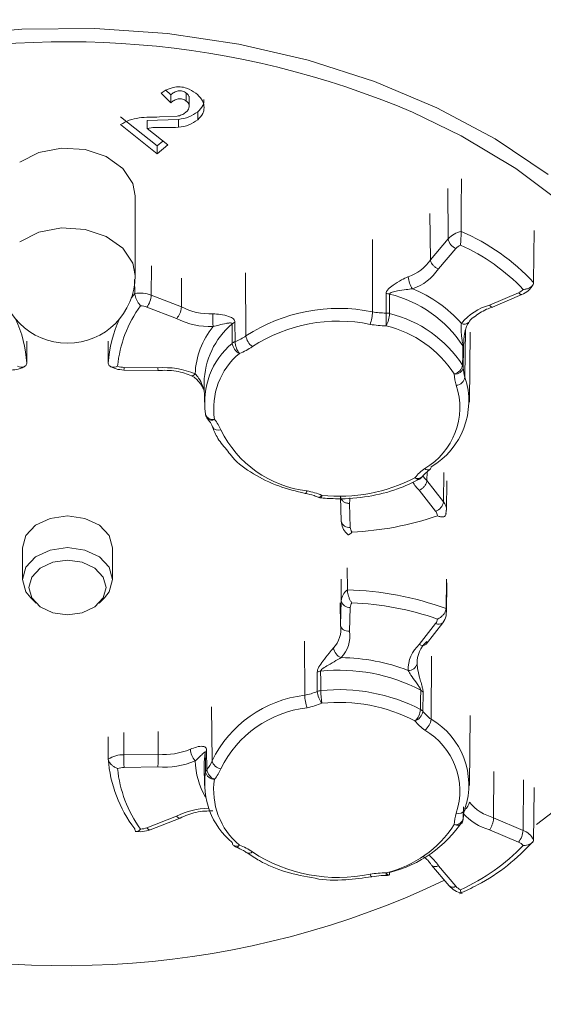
# Model space of a CAD drawing. Header units: millimetres. Extents: x 0 to 594, y 0 to 420.
# Tile 24 of 49: x 110.51 to 112.83, y 270.26 to 274.62. Entities that reach past the tile are written whole.
import ezdxf

# ---------------------------------------------------------------- set-up
doc = ezdxf.new("R2010")
doc.units = ezdxf.units.MM
doc.styles.add('SLDTEXTSTYLE0', font='TXT', dxfattribs={"width": 0.605})
doc.dimstyles.new('SLDDIMSTYLE5', dxfattribs={"dimtxt": 3.5, "dimasz": 3.302, "dimexe": 0, "dimexo": 0.0625, "dimgap": 0.875, "dimtad": 1, "dimdec": 3, "dimlfac": 10, "dimrnd": 1e-09, "dimzin": 12, "dimdsep": 46, "dimtxsty": 'SLDTEXTSTYLE0', "dimsah": 1, "dimcen": 0.09, "dimadec": 0, "dimazin": 3, "dimtfac": 1, "dimtmove": 0, "dimatfit": 0, "dimfxl": 1, "dimfrac": 2, "dimtolj": 1, "dimtzin": 12, "dimarcsym": 0})

# ---------------------------------------------------------------- blocks, each defined once
blk = doc.blocks.new('_D_10')
at = {"color": 7, "linetype": 'Continuous', "lineweight": 0}
for p, q in [((106.529, 274.1618), (106.529, 233.2503)), ((114.9155, 274.1618), (114.9155, 233.2503)), ((122.8359, 240.4239), (122.0338, 240.4239)), ((122.0338, 240.4239), (122.0338, 235.0524)), ((131.5251, 240.4239), (132.3272, 240.4239)), ((132.3272, 240.4239), (132.3272, 235.0524)), ((122.0338, 235.0524), (122.8359, 235.0524)), ((132.3272, 235.0524), (131.5251, 235.0524)), ((106.529, 234.2503), (100.179, 234.2503)), ((106.529, 234.2503), (114.9155, 234.2503)), ((114.9155, 234.2503), (136.015, 234.2503))]:
    blk.add_line(p, q, dxfattribs=at)
for points in [[(106.529, 234.2503), (103.227, 234.7583), (103.227, 233.7423)], [(114.9155, 234.2503), (118.2175, 233.7423), (118.2175, 234.7583)]]:
    blk.add_solid(points, dxfattribs=at)
at = {"color": 7, "linetype": 'Continuous', "lineweight": 0, "char_height": 3.5, "attachment_point": 1, "style": 'SLDTEXTSTYLE0'}
for s, insert in [('%%c', (118.346, 245.7377, -1.2368)), ('84,5', (123.449, 245.7377, -1.2368)), ('3,3', (123.8385, 239.5641, -1.2368))]:
    blk.add_mtext(s, dxfattribs=dict(at, insert=insert))

msp = doc.modelspace()

# ---------------------------------------------------------------- linework, layer by layer
at = {"color": 7, "linetype": 'Continuous', "lineweight": 15}
for p, q in [((111.1371, 274.29781), (111.18003, 274.25552)), ((111.15744, 274.31313), (111.18003, 274.29088)), ((111.18003, 274.25552), (111.18003, 274.29088)), ((111.24905, 274.26296), (111.24905, 274.29832)), ((111.26221, 274.23981), (111.26221, 274.28392)), ((110.95793, 274.19348), (111.11975, 274.06383)), ((111.2079, 274.19535), (111.13006, 274.19205)), ((111.29991, 274.17953), (111.29991, 274.21488)), ((110.95793, 274.15812), (111.11975, 274.02848)), ((111.07538, 274.17684), (111.21385, 274.18158)), ((111.07538, 274.14148), (111.07538, 274.17684)), ((111.21385, 274.14623), (111.21385, 274.18158)), ((111.16734, 274.0681), (111.07538, 274.14148)), ((111.11975, 274.06383), (111.14566, 274.0854)), ((111.11975, 274.02848), (111.16734, 274.0681)), ((111.11975, 274.02848), (111.11975, 274.06383)), ((111.02223, 273.48885), (111.02223, 273.8424)), ((112.32956, 273.76418), (112.33181, 273.55928)), ((112.33181, 273.55928), (112.41085, 273.65169)), ((112.44508, 273.60901), (112.36746, 273.51827)), ((111.02049, 273.41), (111.01999, 273.47088)), ((111.22832, 273.4777), (111.22747, 273.35004)), ((111.00479, 273.38806), (111.02049, 273.41)), ((111.09368, 273.40212), (111.22747, 273.35004)), ((112.59383, 273.3582), (112.72216, 273.41308)), ((112.6078, 273.34895), (112.73789, 273.40459)), ((111.20577, 273.29817), (111.07439, 273.34931)), ((111.4646, 273.2818), (111.46527, 273.19587)), ((112.50487, 272.92788), (112.5087, 273.23816)), ((110.54126, 273.10048), (110.54248, 273.19792)), ((110.90197, 273.19792), (110.9032, 273.10048)), ((112.47872, 273.16583), (112.47766, 273.08036)), ((110.97239, 273.06996), (111.12424, 273.06776)), ((110.97297, 273.08166), (111.12291, 273.07951)), ((111.32817, 273.01313), (111.32922, 272.92779)), ((111.33448, 272.87555), (111.33482, 272.8721)), ((112.31667, 272.61864), (112.31627, 272.58014)), ((112.31627, 272.58014), (112.38992, 272.48553)), ((112.40322, 272.44828), (112.40483, 272.57806)), ((112.35488, 272.44386), (112.28256, 272.53676)), ((111.93639, 272.39961), (111.93328, 272.50758)), ((111.97333, 272.47817), (111.97638, 272.37215)), ((112.40019, 272.42819), (112.40197, 272.44825)), ((110.52223, 272.28171), (110.52223, 272.1411)), ((110.92223, 272.1411), (110.92223, 272.28171)), ((111.96281, 272.19359), (111.96334, 272.09491)), ((112.40322, 271.99617), (112.40483, 272.12597)), ((110.55893, 272.05946), (110.5825, 272.03588)), ((110.86196, 272.03588), (110.88553, 272.05946)), ((111.93206, 272.03725), (111.93328, 271.93818)), ((111.93328, 271.93818), (111.93639, 272.04616)), ((111.97638, 272.01754), (111.97333, 271.91152)), ((112.28256, 271.85293), (112.35488, 271.94583)), ((112.31295, 271.85513), (112.38645, 271.94955)), ((112.29907, 271.64187), (112.29824, 271.55605)), ((112.50487, 271.22788), (112.50871, 271.53872)), ((110.9032, 271.34529), (110.90197, 271.44347)), ((111.12491, 271.46651), (111.12485, 271.36654)), ((110.97215, 271.36434), (111.12485, 271.36654)), ((111.33881, 271.38377), (111.33981, 271.29815)), ((111.12291, 271.31018), (110.97297, 271.30803)), ((111.32817, 271.31313), (111.32922, 271.22779)), ((112.61333, 271.29042), (112.61218, 271.08474)), ((112.47767, 271.08186), (112.4783, 271.1331)), ((111.07439, 271.04038), (111.20577, 271.09152)), ((111.0889, 271.0314), (111.22207, 271.08323)), ((112.47764, 271.0864), (112.47766, 271.08257)), ((112.47767, 271.08187), (112.47766, 271.08257)), ((112.61218, 271.08474), (112.74286, 271.02884)), ((112.72216, 270.97661), (112.59383, 271.03149)), ((112.33582, 270.87515), (112.41468, 270.78296)), ((112.36746, 270.87142), (112.44508, 270.78068))]:
    msp.add_line(p, q, dxfattribs=at)
at = {"color": 8, "linetype": 'Continuous', "lineweight": 15}
for p, q in [((112.40851, 273.87444), (112.41085, 273.65169)), ((112.07559, 273.64853), (112.07458, 273.328)), ((111.09445, 273.53271), (111.09368, 273.40212)), ((111.51135, 273.50161), (111.51378, 273.22175)), ((112.48762, 273.2487), (112.48511, 273.03772)), ((112.39132, 272.61568), (112.38992, 272.48553)), ((111.9352, 272.14309), (111.93639, 272.04616)), ((111.77328, 271.86783), (111.77404, 271.62801)), ((112.33727, 271.80161), (112.33484, 271.52175)), ((111.36067, 271.57607), (111.36351, 271.33772)), ((110.97213, 271.4621), (110.97215, 271.36434)), ((112.74428, 271.25225), (112.74286, 271.02884)), ((112.47766, 271.08257), (112.47767, 271.08339))]:
    msp.add_line(p, q, dxfattribs=at)
at = {"color": 8, "linetype": 'Continuous', "lineweight": 15, "flags": 128}
for points in [[(107.78852, 272.47541), (107.79503, 272.65446), (107.83502, 272.88129), (107.91005, 273.10363), (108.01922, 273.31879), (108.1612, 273.52416), (108.33427, 273.71723), (108.53632, 273.89567), (108.76491, 274.0573), (109.01726, 274.20017), (109.2903, 274.32255), (109.58072, 274.42295), (109.88501, 274.50014), (110.19945, 274.5532), (110.52024, 274.58147), (110.84348, 274.58462), (111.16525, 274.56261), (111.48164, 274.5157), (111.78882, 274.44446), (112.08305, 274.34976), (112.36075, 274.23275), (112.61857, 274.09485), (112.85337, 273.93773)], [(112.80183, 271.05505), (112.87773, 271.11271), (113.07697, 271.28867), (113.24763, 271.47905), (113.38764, 271.68156), (113.49529, 271.89372), (113.56928, 272.11298), (113.60871, 272.33665), (113.6131, 272.56204), (113.5824, 272.7864), (113.51698, 273.00701), (113.41764, 273.22119), (113.28558, 273.42635), (113.1224, 273.61999), (112.93009, 273.79976), (112.71098, 273.96348), (112.46773, 274.10916), (112.25166, 274.21419)], [(110.5101, 273.63885), (110.59544, 273.68111), (110.69608, 273.70018), (110.79987, 273.69376), (110.8943, 273.66262), (110.96797, 273.61052), (111.01201, 273.54375), (111.02223, 273.48885)], [(112.73788, 273.40459), (112.73673, 273.40424), (112.7336, 273.40442), (112.73004, 273.406), (112.72617, 273.40892), (112.72216, 273.41308)], [(111.28825, 273.05289), (111.28413, 273.04877), (111.28017, 273.04589), (111.27652, 273.04435), (111.27331, 273.04421), (111.27208, 273.04458)], [(112.26328, 272.59258), (112.26802, 272.58878), (112.27258, 272.58618), (112.27679, 272.58491), (112.28048, 272.58501), (112.28242, 272.58574)], [(111.7844, 272.5342), (111.78239, 272.52943), (111.78046, 272.52593), (111.77867, 272.52381), (111.77711, 272.52316), (111.77695, 272.52318)], [(111.85055, 272.51438), (111.84656, 272.51021), (111.84272, 272.50727), (111.83919, 272.50568), (111.83608, 272.5055), (111.83497, 272.50582)], [(111.85055, 272.51438), (111.84952, 272.50948), (111.84852, 272.50584), (111.84761, 272.5036), (111.84681, 272.50284), (111.84677, 272.50284)], [(111.97483, 272.50337), (111.97483, 272.4934), (111.97333, 272.47817)], [(111.07439, 271.04038), (111.07813, 271.03612), (111.08173, 271.03308), (111.08505, 271.0314), (111.08797, 271.03114), (111.0889, 271.0314)], [(111.48471, 270.96373), (111.48094, 270.95948), (111.47731, 270.95645), (111.47396, 270.95479), (111.47103, 270.95453), (111.47, 270.95482)], [(112.06422, 270.8342), (112.06623, 270.82944), (112.06816, 270.82593), (112.06995, 270.82381), (112.07151, 270.82316), (112.07167, 270.82318)], [(112.1467, 270.8303), (112.14624, 270.83021), (112.14394, 270.83068), (112.14132, 270.8326), (112.13848, 270.83589), (112.13552, 270.84042)]]:
    msp.add_lwpolyline(points, dxfattribs=at)
at = {"color": 7, "linetype": 'Continuous', "lineweight": 15, "flags": 128}
for points in [[(110.5101, 273.9924), (110.59544, 274.03466), (110.69608, 274.05373), (110.79987, 274.04731), (110.8943, 274.01617), (110.96797, 273.96407), (111.01201, 273.89731), (111.02223, 273.8424)], [(112.46905, 273.91758), (112.46883, 273.78527), (112.46866, 273.68439)], [(112.7891, 273.4578), (112.79076, 273.57988), (112.79223, 273.68905)], [(112.13488, 273.32274), (112.13497, 273.3658), (112.13505, 273.40883)], [(112.15093, 273.40671), (112.15084, 273.36368), (112.15074, 273.32062)], [(111.45304, 273.18842), (111.45269, 273.2314), (111.45235, 273.27435)], [(112.47466, 273.09158), (112.47519, 273.13432), (112.47572, 273.17705)], [(112.29784, 272.60058), (112.30573, 272.59094), (112.31627, 272.58014)], [(110.58081, 272.38171), (110.64569, 272.41237), (110.72223, 272.42313), (110.79876, 272.41237), (110.86365, 272.38171), (110.907, 272.33583), (110.92223, 272.28171)], [(110.52223, 272.28171), (110.53745, 272.33583), (110.58081, 272.38171)], [(110.52223, 272.1411), (110.53745, 272.19522), (110.58081, 272.24111), (110.64569, 272.27176), (110.72223, 272.28253), (110.79876, 272.27176), (110.86365, 272.24111), (110.907, 272.19522), (110.92223, 272.1411), (110.907, 272.08699), (110.88553, 272.05946)], [(110.5511, 272.10575), (110.56412, 272.05944), (110.60122, 272.02018), (110.65674, 271.99395), (110.72223, 271.98474), (110.78772, 271.99395), (110.84324, 272.02018), (110.88033, 272.05944), (110.89336, 272.10575), (110.88033, 272.15206), (110.84324, 272.19131), (110.78772, 272.21755), (110.72223, 272.22676), (110.65674, 272.21755), (110.60122, 272.19131), (110.56412, 272.15206), (110.5511, 272.10575)], [(110.55893, 272.05946), (110.53745, 272.08699), (110.52223, 272.1411)], [(112.40107, 272.01198), (112.4024, 272.13463), (112.40248, 272.14203)], [(111.83, 271.64477), (111.8298, 271.6878), (111.82961, 271.73082)], [(111.84486, 271.7346), (111.84505, 271.69158), (111.84523, 271.64854)], [(112.28771, 271.5647), (112.28812, 271.60763), (112.28854, 271.65054)], [(111.33346, 271.37298), (111.32851, 271.33147), (111.32817, 271.31313)], [(111.33448, 271.28738), (111.33397, 271.33019), (111.33346, 271.37298)], [(112.79223, 271.21868), (112.79046, 271.08778), (112.7891, 270.98797)], [(112.48511, 271.12521), (112.48431, 271.11988), (112.48396, 271.11881)], [(112.15074, 270.84231), (112.15043, 270.83736), (112.14955, 270.83362), (112.14813, 270.8312), (112.1467, 270.8303)]]:
    msp.add_lwpolyline(points, dxfattribs=at)
at = {"color": 7, "linetype": 'Continuous', "lineweight": 15}
for centre, radius, start, end in [((110.71884, 270.59884), 3.92687, 67.02425, 103.61087), ((112.49061, 273.57813), 0.1085, 101.6719, 137.31593), ((112.1004, 272.82371), 0.93616, 42.63588, 66.83516), ((112.46465, 273.65976), 0.0544, 188.53966, 248.91615), ((112.49034, 273.56896), 0.06044, 114.18157, 138.49896), ((112.0944, 272.80439), 0.89983, 43.834, 65.63789), ((112.17265, 273.66377), 0.19039, 288.61727, 326.71349), ((110.72223, 273.48885), 0.3, 180, 0), ((112.17954, 273.64507), 0.2267, 288.69217, 325.99045), ((112.33527, 273.48955), 0.10203, 183.48372, 215.4804), ((111.04189, 273.26493), 0.14664, 69.31919, 98.39056), ((110.9946, 273.40837), 0.09927, 323.48538, 356.38896), ((112.13575, 273.35358), 0.05526, 74.05378, 90.72392), ((112.02158, 272.87929), 0.54306, 33.25117, 76.22), ((112.03348, 272.89057), 0.58239, 41.52897, 67.94188), ((112.69821, 273.47126), 0.06291, 292.37104, 316.03344), ((112.659, 273.12313), 0.24393, 105.49508, 140.98642), ((111.48738, 273.03436), 0.54566, 143.99547, 174.49736), ((111.04252, 273.26594), 0.08925, 69.07977, 87.78988), ((111.35649, 273.60167), 0.28278, 242.85416, 271.99934), ((112.68804, 273.32425), 1.32169, 180.22478, 182.66648), ((111.92357, 272.59195), 0.75139, 78.40606, 123.05055), ((111.892, 273.3335), 0.18266, 340.5393, 358.27466), ((112.13127, 273.62945), 0.30673, 259.34909, 270.67571), ((115.06302, 273.32792), 2.92814, 180.10142, 181.20354), ((112.13551, 273.26712), 0.05562, 74.10924, 90.65035), ((112.02578, 273.32647), 0.1251, 331.31226, 357.31809), ((112.0214, 272.79413), 0.54214, 33.27398, 76.19708), ((110.00527, 273.06959), 0.53688, 3.29856, 25.05622), ((111.4408, 273.06918), 0.53851, 154.97723, 176.66799), ((111.35622, 273.59821), 0.33565, 243.37063, 271.97398), ((111.67463, 273.00856), 0.34649, 129.90555, 179.24475), ((111.47875, 273.24473), 0.03969, 110.89155, 131.71014), ((111.92363, 272.58727), 0.69966, 78.4073, 123.04944), ((112.13123, 273.62852), 0.36213, 259.33611, 270.67887), ((111.64287, 273.03852), 0.35491, 140.81405, 177.67943), ((112.0149, 272.77536), 0.50565, 33.27208, 76.19933), ((111.66882, 272.92775), 0.3384, 129.618, 188.87479), ((111.47942, 273.15888), 0.03961, 110.92463, 131.75932), ((111.51241, 273.19621), 0.05988, 187.46911, 242.44909), ((111.38244, 273.40951), 0.22914, 291.19312, 304.97323), ((111.56357, 273.20214), 0.0985, 183.64597, 216.81288), ((111.58117, 273.22909), 0.06779, 186.21326, 234.76591), ((111.68601, 272.89996), 0.31566, 129.61914, 188.87372), ((111.38668, 273.39585), 0.27108, 291.19968, 304.97106), ((112.45746, 273.16616), 0.02126, 359.09292, 30.80673), ((110.97397, 273.17214), 0.09048, 250.81687, 269.36683), ((111.1523, 272.73527), 0.34549, 66.82774, 94.87991), ((112.57095, 273.05008), 0.13331, 178.84205, 200.97437), ((112.4271, 273.09988), 0.04827, 282.64186, 350.09801), ((112.44306, 273.08775), 0.03539, 261.24348, 347.94763), ((112.45636, 273.08067), 0.0213, 359.17263, 30.80434), ((112.59039, 273.07808), 0.11275, 178.84129, 200.97458), ((112.16438, 272.93251), 0.33755, 300.3322, 18.16106), ((112.44206, 273.04597), 0.04383, 275.77474, 349.1519), ((112.14785, 272.9044), 0.31429, 300.33158, 18.16138), ((111.37412, 272.87955), 0.04, 190.73574, 220.26524), ((111.2521, 272.74638), 0.1609, 21.16973, 40.68181), ((111.84156, 273.02047), 0.48963, 206.17526, 263.29539), ((112.42465, 272.46373), 0.2065, 124.88025, 141.39206), ((112.32084, 272.63972), 0.01408, 309.3112, 5.88016), ((111.92676, 273.24044), 0.73004, 264.00787, 297.44951), ((112.26328, 272.62087), 0.04, 298.60149, 321.81374), ((111.72484, 272.21501), 0.32469, 67.22257, 79.43134), ((111.85055, 272.54267), 0.04, 247.04688, 264.5846), ((112.3379, 272.49371), 0.05266, 288.81344, 351.0732), ((112.32529, 272.42002), 0.038, 5.65317, 38.85894), ((111.97087, 272.40696), 0.03525, 192.04263, 279.00528), ((111.93174, 273.66266), 1.31186, 272.26028, 289.19752), ((112.01337, 272.37366), 0.03701, 182.33657, 216.13933), ((112.00205, 272.0417), 0.06581, 126.03695, 176.11333), ((111.93174, 270.73147), 1.36381, 69.87114, 88.67231), ((111.97204, 272.05372), 0.03644, 191.97512, 276.85131), ((112.01337, 272.01603), 0.03701, 143.86067, 177.66343), ((111.93174, 270.72703), 1.31186, 70.80248, 87.73972), ((112.34877, 271.99679), 0.05446, 359.19066, 16.19196), ((112.32529, 271.96967), 0.038, 321.14106, 354.34683), ((111.81502, 271.92004), 0.11964, 316.48023, 8.72432), ((111.83267, 271.89229), 0.14197, 316.52357, 7.78314), ((111.95626, 271.84569), 0.05507, 188.39902, 248.06321), ((112.38153, 271.74145), 0.14907, 131.59832, 181.18163), ((112.399, 271.76984), 0.12657, 130.81845, 181.09629), ((111.92875, 270.94666), 0.84797, 69.01069, 89.53126), ((112.23638, 271.77505), 0.03688, 263.94505, 348.06079), ((111.84965, 271.6826), 0.05222, 95.26462, 112.56949), ((111.92694, 270.9549), 0.78401, 62.5342, 96.00911), ((111.83543, 271.10576), 0.52585, 96.70398, 153.82499), ((111.72369, 271.89786), 0.27451, 280.56879, 292.78309), ((111.9567, 271.63352), 0.18274, 181.72734, 199.45647), ((111.85004, 271.59639), 0.05237, 95.26761, 112.50524), ((111.92308, 271.65115), 0.0933, 183.92448, 218.97955), ((111.92692, 270.87009), 0.78272, 62.55242, 95.99073), ((112.19922, 271.6538), 0.35402, 180.85245, 189.9773), ((112.2725, 271.62031), 0.03421, 39.05868, 62.05778), ((111.84154, 271.08639), 0.4896, 96.70245, 153.82571), ((111.72464, 271.89243), 0.32532, 280.58508, 292.77048), ((111.92676, 270.86641), 0.73004, 62.55049, 95.99213), ((112.20928, 271.57155), 0.07873, 313.3115, 355.01069), ((112.24604, 271.56421), 0.05283, 289.04996, 351.11776), ((112.27169, 271.53448), 0.0342, 39.0921, 62.08086), ((112.43471, 271.66502), 0.17464, 218.60718, 235.12116), ((112.42465, 271.64312), 0.2065, 218.60794, 235.11975), ((112.26742, 271.5291), 0.06782, 305.24545, 353.77555), ((112.16439, 271.23042), 0.33753, 341.83802, 59.66929), ((112.14785, 271.20245), 0.31429, 341.83862, 59.66842), ((110.9723, 271.22952), 0.13482, 90.0626, 120.8341), ((113.27501, 271.36952), 2.30286, 180.12885, 181.53015), ((111.15209, 271.65758), 0.29232, 264.65251, 293.15444), ((111.35722, 271.39527), 0.09042, 184.09552, 220.28901), ((111.35662, 271.36823), 0.02364, 138.8915, 168.40257), ((111.4709, 271.38343), 0.56898, 183.84358, 217.66377), ((110.97399, 271.2174), 0.09063, 90.64847, 109.16782), ((111.1523, 271.65442), 0.34549, 265.12009, 293.17226), ((111.2367, 271.3868), 0.13598, 319.30993, 338.83888), ((111.40656, 271.34597), 0.04384, 190.8587, 264.21467), ((111.48738, 271.35533), 0.54566, 185.50264, 216.00453), ((111.66884, 271.23518), 0.33842, 171.12627, 230.38022), ((111.35757, 271.28266), 0.02357, 138.90467, 168.44343), ((111.37346, 271.29536), 0.03979, 191.57544, 270.95697), ((111.39342, 271.30625), 0.05422, 188.59267, 249.15059), ((111.25216, 271.36043), 0.16083, 319.31396, 338.8345), ((111.686, 271.20689), 0.31566, 171.12615, 230.38099), ((112.66558, 271.28483), 0.2071, 219.0714, 255.05749), ((112.57096, 271.05677), 0.13332, 159.0265, 181.15708), ((112.01488, 271.3315), 0.50568, 283.80244, 326.72765), ((112.0214, 271.36879), 0.54214, 283.80292, 326.72602), ((112.44215, 271.0901), 0.0363, 262.90581, 348.02579), ((112.43767, 271.08236), 0.04, 329.80656, 359.28949), ((111.04252, 271.12375), 0.08925, 272.21012, 290.92023), ((112.65043, 271.03525), 0.09265, 320.73001, 356.03439), ((112.71155, 270.94683), 0.08778, 27.94314, 69.10775), ((111.46884, 270.97375), 0.01582, 177.27842, 225.12685), ((111.48471, 270.99202), 0.04, 227.47893, 248.53192), ((111.38668, 270.71099), 0.27108, 55.02894, 68.80032), ((112.0944, 271.5853), 0.89983, 294.36211, 316.166), ((112.69821, 270.91843), 0.06291, 43.96656, 67.62896), ((111.92362, 271.51955), 0.69963, 236.94958, 281.59369), ((112.13119, 270.47852), 0.36193, 89.31325, 100.66227), ((112.13552, 270.86871), 0.04, 269.3503, 286.22131), ((110.71638, 274.33095), 3.9023, 253.18294, 295.45646), ((112.49034, 270.82073), 0.06044, 221.50104, 245.81843)]:
    msp.add_arc(centre, radius, start, end, dxfattribs=at)
at = {"color": 8, "linetype": 'Continuous', "lineweight": 15}
for centre, radius, start, end in [((112.48256, 273.30085), 0.02748, 241.54529, 312.93467), ((110.89055, 273.07986), 0.08244, 353.10397, 1.25629), ((111.36607, 272.88356), 0.03328, 200.14612, 284.0001), ((111.36054, 272.87355), 0.0261, 229.52432, 301.36486), ((111.39167, 272.83343), 0.03078, 209.26393, 289.89864), ((112.32123, 272.64755), 0.02057, 224.49228, 294.48761), ((112.40568, 272.66652), 0.17887, 211.41713, 226.50195), ((112.27657, 272.61598), 0.02691, 240.40909, 312.28808), ((112.34386, 272.44809), 0.05937, 0.11744, 39.10715), ((112.36812, 271.96935), 0.02698, 240.63529, 312.82267), ((111.62828, 271.34786), 0.34021, 181.86276, 210.20497), ((112.45903, 271.15976), 0.04609, 303.87004, 353.19591), ((111.35521, 270.79424), 0.33273, 91.26347, 116.68678), ((112.45616, 271.13535), 0.03235, 252.57522, 329.23634), ((112.66098, 271.27085), 0.2486, 222.14714, 254.3293), ((112.44951, 271.08121), 0.0296, 246.42021, 320.15798), ((111.47036, 270.98202), 0.02325, 236.9499, 308.125), ((111.52735, 270.94763), 0.02066, 246.07349, 315.41464), ((112.20717, 270.77003), 0.18967, 32.3142, 52.0413), ((112.03175, 270.83859), 0.10379, 354.53902, 1.01295), ((112.43146, 270.80284), 0.02601, 229.83273, 301.57722)]:
    msp.add_arc(centre, radius, start, end, dxfattribs=at)
at = {"color": 7, "linetype": 'Continuous', "lineweight": 15}
for points, knots in [([(111.29128, 274.29725), (111.27846, 274.30574), (111.25773, 274.31944), (111.22136, 274.32722), (111.18744, 274.32419), (111.15945, 274.31208), (111.14315, 274.30167), (111.1371, 274.29781)], [0, 0, 0, 0, 0.2875769, 0.4645776, 0.6427769, 0.8673029, 1, 1, 1, 1]), ([(111.18003, 274.29088), (111.18501, 274.2944), (111.19494, 274.30144), (111.21003, 274.30764), (111.2232, 274.30866), (111.2329, 274.30716), (111.24176, 274.30362), (111.24661, 274.30009), (111.24905, 274.29832)], [0, 0, 0, 0, 0.2497518, 0.4989512, 0.6238326, 0.7488203, 0.8740852, 1, 1, 1, 1]), ([(111.24905, 274.29832), (111.25287, 274.29471), (111.25862, 274.28928), (111.26195, 274.28078), (111.26196, 274.27676), (111.26196, 274.27516)], [0, 0, 0, 0, 0.5434194, 0.8175192, 1, 1, 1, 1]), ([(111.29991, 274.17953), (111.30849, 274.1884), (111.32137, 274.20172), (111.32754, 274.22358), (111.32817, 274.24017), (111.32442, 274.25647), (111.31381, 274.27678), (111.30029, 274.28907), (111.29128, 274.29725)], [0, 0, 0, 0, 0.2490056, 0.3741261, 0.4991703, 0.6243565, 0.7497378, 1, 1, 1, 1]), ([(111.18003, 274.25552), (111.18501, 274.25904), (111.19494, 274.26608), (111.21003, 274.27228), (111.2232, 274.2733), (111.2329, 274.2718), (111.24176, 274.26826), (111.24661, 274.26473), (111.24905, 274.26296)], [0, 0, 0, 0, 0.2497253, 0.4989371, 0.6238247, 0.7488297, 0.8740789, 1, 1, 1, 1]), ([(111.24905, 274.26296), (111.25292, 274.25934), (111.25945, 274.25321), (111.26281, 274.24191), (111.26156, 274.23184), (111.25603, 274.22138), (111.24959, 274.21539), (111.24592, 274.21199)], [0, 0, 0, 0, 0.249448, 0.4210474, 0.5925247, 0.7679218, 1, 1, 1, 1]), ([(111.29991, 274.21488), (111.3084, 274.22375), (111.32116, 274.23707), (111.32731, 274.25694), (111.32725, 274.26594), (111.32723, 274.26943)], [0, 0, 0, 0, 0.5492136, 0.825136, 1, 1, 1, 1]), ([(111.13006, 274.19205), (111.09981, 274.19204), (111.05456, 274.19202), (110.99516, 274.17939), (110.97035, 274.16522), (110.95793, 274.15812)], [0, 0, 0, 0, 0.50167765, 0.75053267, 1, 1, 1, 1]), ([(111.24592, 274.21199), (111.24032, 274.20808), (111.22911, 274.20025), (111.21497, 274.19698), (111.2079, 274.19535)], [0, 0, 0, 0, 0.499496, 1, 1, 1, 1]), ([(111.21385, 274.18158), (111.22998, 274.18409), (111.26211, 274.18908), (111.28735, 274.20631), (111.29991, 274.21488)], [0, 0, 0, 0, 0.5020959, 1, 1, 1, 1]), ([(111.07538, 274.14148), (111.08681, 274.14315), (111.11546, 274.14733), (111.16182, 274.14379), (111.19652, 274.14542), (111.21385, 274.14623)], [0, 0, 0, 0, 0.24951043, 0.62511791, 1, 1, 1, 1]), ([(111.21385, 274.14623), (111.22998, 274.14873), (111.26211, 274.15373), (111.28735, 274.17095), (111.29991, 274.17953)], [0, 0, 0, 0, 0.5020849, 1, 1, 1, 1]), ([(112.46866, 273.68439), (112.46861, 273.68112), (112.46849, 273.67459), (112.46774, 273.6621), (112.46679, 273.6489), (112.46588, 273.63569), (112.46559, 273.62783), (112.46558, 273.6242), (112.46558, 273.6241)], [0, 0, 0, 0, 0.1856644, 0.3711345, 0.5629492, 0.7718115, 0.9937703, 1, 1, 1, 1]), ([(112.36746, 273.51827), (112.36713, 273.51839), (112.36458, 273.51934), (112.35807, 273.52236), (112.34841, 273.52896), (112.33932, 273.53864), (112.33309, 273.5493), (112.33224, 273.55595), (112.33181, 273.55928)], [0, 0, 0, 0, 0.0177027, 0.1380862, 0.3540965, 0.5695327, 0.7847627, 1, 1, 1, 1]), ([(112.13505, 273.40883), (112.13549, 273.41181), (112.1365, 273.41873), (112.14664, 273.43178), (112.16852, 273.44927), (112.19933, 273.46806), (112.22336, 273.47955), (112.23304, 273.4832), (112.23344, 273.48335)], [0, 0, 0, 0, 0.0897344, 0.2088246, 0.4348505, 0.763884, 0.9903835, 1, 1, 1, 1]), ([(112.73789, 273.40459), (112.74764, 273.40959), (112.76886, 273.42047), (112.78097, 273.43984), (112.78751, 273.45031)], [0, 0, 0, 0, 0.45973308, 1, 1, 1, 1]), ([(112.7891, 273.4578), (112.78865, 273.45482), (112.78773, 273.44885), (112.78115, 273.44048), (112.77137, 273.43353), (112.75854, 273.42877), (112.74873, 273.42758), (112.74363, 273.42759), (112.7435, 273.42759)], [0, 0, 0, 0, 0.1857205, 0.3711532, 0.5629004, 0.7718367, 0.9937731, 1, 1, 1, 1]), ([(111.02049, 273.41), (111.02077, 273.4068), (111.02132, 273.40039), (111.02526, 273.38879), (111.03097, 273.37686), (111.03818, 273.36519), (111.04333, 273.35835), (111.04589, 273.35521), (111.04596, 273.35512)], [0, 0, 0, 0, 0.185671, 0.3711413, 0.5629001, 0.7718642, 0.9938084, 1, 1, 1, 1]), ([(112.25219, 273.43033), (112.243, 273.42918), (112.22019, 273.42634), (112.1897, 273.42153), (112.16577, 273.41674), (112.15456, 273.41225), (112.15129, 273.40896), (112.15104, 273.4074), (112.15093, 273.40671)], [0, 0, 0, 0, 0.2441535, 0.6061819, 0.8404276, 0.9410251, 0.9741138, 1, 1, 1, 1]), ([(112.60774, 273.3491), (112.6064, 273.34886), (112.6036, 273.34836), (112.59868, 273.35226), (112.59532, 273.35618), (112.594, 273.35797), (112.59383, 273.3582)], [0, 0, 0, 0, 0.3598857, 0.7502913, 0.967921, 1, 1, 1, 1]), ([(111.22747, 273.35004), (111.22721, 273.34658), (111.22669, 273.33967), (111.22289, 273.32711), (111.21735, 273.31466), (111.21147, 273.30512), (111.20752, 273.30012), (111.20597, 273.29839), (111.20577, 273.29817)], [0, 0, 0, 0, 0.21523061, 0.43047683, 0.64588819, 0.8618904, 0.98231428, 1, 1, 1, 1]), ([(111.36636, 273.31906), (111.37786, 273.31866), (111.40414, 273.31772), (111.43322, 273.31018), (111.45237, 273.30155), (111.46123, 273.29363), (111.46429, 273.28695), (111.46453, 273.28297), (111.4646, 273.2818)], [0, 0, 0, 0, 0.2486786, 0.5677844, 0.7549621, 0.8770057, 0.963799, 1, 1, 1, 1]), ([(112.52477, 273.30469), (112.54196, 273.3174), (112.56627, 273.33537), (112.59925, 273.34611), (112.60891, 273.34925)], [0, 0, 0, 0, 0.7069553, 1, 1, 1, 1]), ([(111.36778, 273.26276), (111.37664, 273.26506), (111.39757, 273.27049), (111.42138, 273.27597), (111.43922, 273.27901), (111.44771, 273.27904), (111.45098, 273.27749), (111.45214, 273.27613), (111.45228, 273.27492), (111.45235, 273.27435)], [0, 0, 0, 0, 0.2580089, 0.6092345, 0.8054679, 0.9155872, 0.9521149, 0.977609, 1, 1, 1, 1]), ([(112.46947, 273.27669), (112.46856, 273.26924), (112.46643, 273.25166), (112.46945, 273.22427), (112.47276, 273.20141), (112.47468, 273.18868), (112.47544, 273.18221), (112.4757, 273.17912), (112.47571, 273.17771), (112.47572, 273.17705)], [0, 0, 0, 0, 0.2580036, 0.6092182, 0.8054955, 0.9155758, 0.9521107, 0.977607, 1, 1, 1, 1]), ([(112.47876, 273.16834), (112.47877, 273.16957), (112.47882, 273.17366), (112.47902, 273.18392), (112.47966, 273.20029), (112.48182, 273.2247), (112.48701, 273.25085), (112.49517, 273.27174), (112.49974, 273.27822), (112.50141, 273.28059)], [0, 0, 0, 0, 0.0386455, 0.128163, 0.2442021, 0.4198354, 0.6888402, 0.8865226, 1, 1, 1, 1]), ([(112.50145, 273.28096), (112.50681, 273.28879), (112.51274, 273.29746), (112.5237, 273.30405), (112.52477, 273.30469)], [0, 0, 0, 0, 0.90269025, 1, 1, 1, 1]), ([(110.54126, 273.10048), (110.54083, 273.09767), (110.53998, 273.09204), (110.53391, 273.08606), (110.52496, 273.08265), (110.5134, 273.08253), (110.50474, 273.08481), (110.50034, 273.08663), (110.50022, 273.08668)], [0, 0, 0, 0, 0.1856547, 0.3711311, 0.5628793, 0.7718024, 0.9937543, 1, 1, 1, 1]), ([(110.9032, 273.10048), (110.90363, 273.09767), (110.90448, 273.09204), (110.91054, 273.08606), (110.91949, 273.08265), (110.93105, 273.08253), (110.93972, 273.08481), (110.94412, 273.08663), (110.94424, 273.08668)], [0, 0, 0, 0, 0.1856547, 0.3711311, 0.5628793, 0.7718024, 0.9937543, 1, 1, 1, 1]), ([(110.47206, 273.06996), (110.48289, 273.07077), (110.506, 273.07249), (110.52579, 273.08276), (110.53631, 273.08821)], [0, 0, 0, 0, 0.4683773, 1, 1, 1, 1]), ([(110.90815, 273.08821), (110.91761, 273.08321), (110.93726, 273.07282), (110.9604, 273.07093), (110.97239, 273.06996)], [0, 0, 0, 0, 0.4815359, 1, 1, 1, 1]), ([(111.12249, 273.06761), (111.13629, 273.06831), (111.17661, 273.07037), (111.22917, 273.0616), (111.26199, 273.04859), (111.27206, 273.0446)], [0, 0, 0, 0, 0.2650423, 0.7742417, 1, 1, 1, 1]), ([(111.12291, 273.07951), (111.12293, 273.07925), (111.12306, 273.07724), (111.1234, 273.07275), (111.12386, 273.06831), (111.12413, 273.06827), (111.12424, 273.06825)], [0, 0, 0, 0, 0.0352418, 0.2742343, 0.703131, 1, 1, 1, 1]), ([(111.27202, 273.0444), (111.276, 273.0424), (111.28609, 273.03734), (111.30376, 273.02079), (111.31898, 272.99989), (111.32611, 272.98382), (111.3286, 272.9782)], [0, 0, 0, 0, 0.1686818, 0.4272525, 0.7996365, 1, 1, 1, 1]), ([(111.3436, 272.8537), (111.34931, 272.84618), (111.3581, 272.83462), (111.36302, 272.82275), (111.36474, 272.8186)], [0, 0, 0, 0, 0.6504615, 1, 1, 1, 1]), ([(111.36474, 272.8186), (111.37201, 272.80108), (111.38798, 272.76261), (111.41711, 272.72908), (111.43298, 272.71081)], [0, 0, 0, 0, 0.4552402, 1, 1, 1, 1]), ([(111.43298, 272.71081), (111.44011, 272.70105), (111.46855, 272.66216), (111.54492, 272.60802), (111.65358, 272.55251), (111.73675, 272.53274), (111.77695, 272.52318)], [0, 0, 0, 0, 0.1017557, 0.4056903, 0.7127683, 1, 1, 1, 1]), ([(112.29472, 272.59614), (112.3012, 272.60356), (112.31118, 272.61502), (112.32485, 272.62518), (112.32965, 272.62876)], [0, 0, 0, 0, 0.64836457, 1, 1, 1, 1]), ([(111.84677, 272.50284), (111.87091, 272.5012), (111.94064, 272.49645), (112.05679, 272.50643), (112.1809, 272.53659), (112.25083, 272.57045), (112.28243, 272.58575)], [0, 0, 0, 0, 0.1575891, 0.4553127, 0.753891, 1, 1, 1, 1]), ([(112.28256, 272.53676), (112.28287, 272.53691), (112.28528, 272.53801), (112.29146, 272.54146), (112.3006, 272.54868), (112.30919, 272.55898), (112.31506, 272.57007), (112.31587, 272.57679), (112.31627, 272.58014)], [0, 0, 0, 0, 0.0177089, 0.1380989, 0.35407, 0.5695255, 0.7847749, 1, 1, 1, 1]), ([(111.77695, 272.52318), (111.79012, 272.52022), (111.81038, 272.51567), (111.82858, 272.50838), (111.83495, 272.50584)], [0, 0, 0, 0, 0.6502102, 1, 1, 1, 1]), ([(111.93328, 272.50758), (111.93376, 272.50439), (111.93472, 272.49802), (111.94171, 272.48935), (111.95191, 272.48262), (111.96277, 272.47918), (111.97009, 272.4783), (111.97296, 272.47819), (111.97333, 272.47817)], [0, 0, 0, 0, 0.2152325, 0.4304196, 0.6459349, 0.8619057, 0.9822858, 1, 1, 1, 1]), ([(111.9364, 272.39927), (111.9379, 272.38931), (111.94089, 272.36947), (111.95535, 272.34966), (111.96586, 272.3407), (111.96864, 272.33833)], [0, 0, 0, 0, 0.42560674, 0.84808648, 1, 1, 1, 1]), ([(112.36311, 272.42376), (112.36323, 272.42371), (112.36763, 272.42189), (112.37599, 272.41924), (112.38664, 272.41825), (112.39464, 272.42049), (112.39996, 272.42555), (112.4007, 272.43104), (112.40107, 272.43379)], [0, 0, 0, 0, 0.0062403, 0.2281985, 0.4370946, 0.6288503, 0.8142818, 1, 1, 1, 1]), ([(111.98347, 272.35183), (111.9834, 272.35174), (111.98087, 272.34862), (111.97618, 272.34341), (111.97069, 272.33966), (111.96735, 272.33884), (111.96639, 272.34042), (111.96625, 272.34065)], [0, 0, 0, 0, 0.0094266, 0.3446387, 0.6602541, 0.9498169, 1, 1, 1, 1]), ([(111.96334, 272.09491), (111.96352, 272.09167), (111.96388, 272.08519), (111.96652, 272.07306), (111.97059, 272.06045), (111.97621, 272.04816), (111.98087, 272.04106), (111.9834, 272.03795), (111.98347, 272.03786)], [0, 0, 0, 0, 0.185714, 0.371167, 0.5628741, 0.7718295, 0.9937591, 1, 1, 1, 1]), ([(112.40107, 272.01198), (112.4007, 272.00884), (112.39996, 272.00257), (112.39464, 271.99194), (112.38664, 271.98162), (112.37599, 271.97241), (112.36763, 271.96779), (112.36323, 271.96598), (112.36311, 271.96593)], [0, 0, 0, 0, 0.18571817, 0.3711497, 0.56290544, 0.77180147, 0.99375974, 1, 1, 1, 1]), ([(112.38645, 271.94955), (112.3929, 271.9593), (112.40245, 271.97373), (112.40191, 271.99054), (112.40174, 271.99598)], [0, 0, 0, 0, 0.6758571, 1, 1, 1, 1]), ([(111.97333, 271.91152), (111.97296, 271.91151), (111.97009, 271.91144), (111.96277, 271.91184), (111.95191, 271.91454), (111.94171, 271.92057), (111.93472, 271.92872), (111.93376, 271.93503), (111.93328, 271.93818)], [0, 0, 0, 0, 0.0177142, 0.1380941, 0.3540647, 0.5695797, 0.7847666, 1, 1, 1, 1]), ([(111.82961, 271.73082), (111.82997, 271.73395), (111.8308, 271.74122), (111.83933, 271.75779), (111.85713, 271.78281), (111.88009, 271.8118), (111.89573, 271.83078), (111.90154, 271.83738), (111.90178, 271.83765)], [0, 0, 0, 0, 0.089734, 0.208817, 0.4348367, 0.7638758, 0.99036, 1, 1, 1, 1]), ([(112.31258, 271.85544), (112.31143, 271.85399), (112.30861, 271.85044), (112.30051, 271.84856), (112.29147, 271.84954), (112.28529, 271.85173), (112.28287, 271.85279), (112.28256, 271.85293)], [0, 0, 0, 0, 0.2073866, 0.5072565, 0.807844, 0.9754022, 1, 1, 1, 1]), ([(111.93569, 271.79461), (111.92817, 271.7903), (111.90951, 271.7796), (111.88157, 271.76371), (111.85903, 271.75012), (111.84832, 271.74147), (111.8452, 271.73698), (111.84496, 271.73532), (111.84486, 271.7346)], [0, 0, 0, 0, 0.2441724, 0.6061927, 0.840434, 0.9410303, 0.9741514, 1, 1, 1, 1]), ([(112.27246, 271.76742), (112.27342, 271.75819), (112.27562, 271.73713), (112.28473, 271.70257), (112.29295, 271.67459), (112.29739, 271.65727), (112.29897, 271.6473), (112.29905, 271.64311), (112.29907, 271.64187)], [0, 0, 0, 0, 0.2487065, 0.5678264, 0.7549587, 0.8770006, 0.9638028, 1, 1, 1, 1]), ([(112.23249, 271.73837), (112.23656, 271.73153), (112.24618, 271.71536), (112.26342, 271.69181), (112.27754, 271.67225), (112.28466, 271.66123), (112.28742, 271.65543), (112.28839, 271.65257), (112.28849, 271.65118), (112.28854, 271.65054)], [0, 0, 0, 0, 0.2580322, 0.6092633, 0.8055152, 0.9156211, 0.9521498, 0.9776455, 1, 1, 1, 1]), ([(111.26703, 271.38881), (111.27652, 271.39239), (111.29818, 271.40054), (111.3188, 271.40241), (111.33128, 271.39977), (111.33673, 271.39456), (111.33859, 271.38882), (111.33876, 271.38492), (111.33881, 271.38377)], [0, 0, 0, 0, 0.2486939, 0.567832, 0.7549698, 0.8770555, 0.9638292, 1, 1, 1, 1]), ([(111.12485, 271.36654), (111.12482, 271.36303), (111.12477, 271.35601), (111.12442, 271.34266), (111.12392, 271.32906), (111.1234, 271.31831), (111.12306, 271.31249), (111.12293, 271.31045), (111.12291, 271.31018)], [0, 0, 0, 0, 0.2152241, 0.4303997, 0.6459149, 0.8619001, 0.9822528, 1, 1, 1, 1]), ([(111.33346, 271.37298), (111.33343, 271.37353), (111.33336, 271.37471), (111.33284, 271.37574), (111.33139, 271.37641), (111.32759, 271.37403), (111.31921, 271.36604), (111.30721, 271.35377), (111.29389, 271.34185), (111.28825, 271.3368)], [0, 0, 0, 0, 0.022425, 0.0478517, 0.0844379, 0.1945452, 0.3907656, 0.7419866, 1, 1, 1, 1]), ([(110.94424, 271.30301), (110.94412, 271.30306), (110.93972, 271.30487), (110.93105, 271.30911), (110.91949, 271.31722), (110.91054, 271.32637), (110.90448, 271.33608), (110.90363, 271.34222), (110.9032, 271.34529)], [0, 0, 0, 0, 0.0062457, 0.2281976, 0.4371207, 0.6288689, 0.8143453, 1, 1, 1, 1]), ([(111.20577, 271.09152), (111.20597, 271.09131), (111.20752, 271.08962), (111.21149, 271.08584), (111.21719, 271.08281), (111.22144, 271.08206), (111.22267, 271.08354), (111.2227, 271.08359)], [0, 0, 0, 0, 0.0307252, 0.2399359, 0.6151936, 0.9895766, 1, 1, 1, 1]), ([(111.22149, 271.08287), (111.23255, 271.08817), (111.26496, 271.1037), (111.31645, 271.11477), (111.35485, 271.11512), (111.36677, 271.11523)], [0, 0, 0, 0, 0.2631827, 0.7712108, 1, 1, 1, 1]), ([(112.47766, 271.08326), (112.47797, 271.0909), (112.47844, 271.10267), (112.48247, 271.11446), (112.48388, 271.1186)], [0, 0, 0, 0, 0.6492469, 1, 1, 1, 1]), ([(112.59383, 271.03149), (112.594, 271.03172), (112.59532, 271.03354), (112.59869, 271.0388), (112.60367, 271.0487), (112.60834, 271.0615), (112.61152, 271.07432), (112.61196, 271.08126), (112.61218, 271.08474)], [0, 0, 0, 0, 0.0177467, 0.1381432, 0.3541225, 0.5696204, 0.7847934, 1, 1, 1, 1]), ([(111.04596, 271.03457), (111.04589, 271.03448), (111.04333, 271.0314), (111.03819, 271.02642), (111.03097, 271.02302), (111.02526, 271.02364), (111.02132, 271.02772), (111.02077, 271.03308), (111.02049, 271.03576)], [0, 0, 0, 0, 0.0061916, 0.2281953, 0.4370832, 0.6288398, 0.8142783, 1, 1, 1, 1]), ([(111.02237, 271.02419), (111.03315, 271.02328), (111.05597, 271.02134), (111.07752, 271.02792), (111.0889, 271.0314)], [0, 0, 0, 0, 0.4723755, 1, 1, 1, 1]), ([(112.46131, 270.74799), (112.48783, 270.76052), (112.56456, 270.79675), (112.67979, 270.87085), (112.75079, 270.9423), (112.78661, 270.97835)], [0, 0, 0, 0, 0.2074261, 0.6000944, 1, 1, 1, 1]), ([(112.7891, 270.98797), (112.78865, 270.98506), (112.78773, 270.97926), (112.78115, 270.97195), (112.77137, 270.96634), (112.75854, 270.96287), (112.74873, 270.9621), (112.74363, 270.9621), (112.7435, 270.9621)], [0, 0, 0, 0, 0.1857281, 0.3711102, 0.5628653, 0.7718101, 0.9937735, 1, 1, 1, 1]), ([(111.47007, 270.95479), (111.48157, 270.94977), (111.49924, 270.94205), (111.51386, 270.9322), (111.51896, 270.92876)], [0, 0, 0, 0, 0.6505576, 1, 1, 1, 1]), ([(111.51896, 270.92876), (111.53694, 270.91701), (111.58858, 270.88328), (111.68861, 270.84044), (111.77625, 270.82435), (111.82004, 270.81632)], [0, 0, 0, 0, 0.210924, 0.6057514, 1, 1, 1, 1]), ([(112.30007, 270.91225), (112.30748, 270.90701), (112.32276, 270.89622), (112.3306, 270.88333), (112.33463, 270.8767)], [0, 0, 0, 0, 0.4851476, 1, 1, 1, 1]), ([(112.33622, 270.87552), (112.3373, 270.87418), (112.34016, 270.87062), (112.34853, 270.86828), (112.35805, 270.86864), (112.36459, 270.87038), (112.36713, 270.8713), (112.36746, 270.87142)], [0, 0, 0, 0, 0.18685963, 0.49445782, 0.80285034, 0.97468356, 1, 1, 1, 1]), ([(112.07167, 270.82318), (112.08524, 270.82529), (112.10615, 270.82854), (112.12756, 270.82866), (112.13507, 270.82871)], [0, 0, 0, 0, 0.6493488, 1, 1, 1, 1]), ([(111.82004, 270.81632), (111.82021, 270.81628), (111.86358, 270.80656), (111.95086, 270.80698), (112.03341, 270.81805), (112.07167, 270.82318)], [0, 0, 0, 0, 0.0020906, 0.5375705, 1, 1, 1, 1]), ([(112.41468, 270.78296), (112.42248, 270.77542), (112.43851, 270.75993), (112.461, 270.75299), (112.47253, 270.74943)], [0, 0, 0, 0, 0.4869639, 1, 1, 1, 1]), ([(112.46733, 270.75125), (112.46717, 270.75126), (112.46667, 270.75127), (112.46588, 270.75606), (112.46559, 270.76193), (112.46558, 270.7655), (112.46558, 270.76559)], [0, 0, 0, 0, 0.1963491, 0.5804861, 0.988547, 1, 1, 1, 1])]:
    msp.add_open_spline(points, degree=3, knots=knots, dxfattribs=at)
at = {"color": 8, "linetype": 'Continuous', "lineweight": 15}
msp.add_open_spline([(111.28825, 273.05289), (111.2936, 273.04704), (111.30687, 273.03251), (111.31923, 273.00699), (111.32609, 272.98754), (111.32857, 272.9805)], degree=3, knots=[0, 0, 0, 0, 0.3008832, 0.7471218, 1, 1, 1, 1], dxfattribs=at)

# ---------------------------------------------------------------- dimensions: what is measured, and where the dimension line sits
at = {"color": 7, "linetype": 'Continuous', "lineweight": 0}
dim = msp.add_linear_dim(base=(114.91546, 234.25028), p1=(106.52899, 275.16181), p2=(114.91546, 275.16181), text='%%c<>', dimstyle='SLDDIMSTYLE5', dxfattribs=at)
dim.commit()
dim.dimension.update_dxf_attribs({"geometry": '_D_10', "text_midpoint": (127.18049, 234.25028), "dimtype": 160})

doc.saveas('drawing.dxf')
